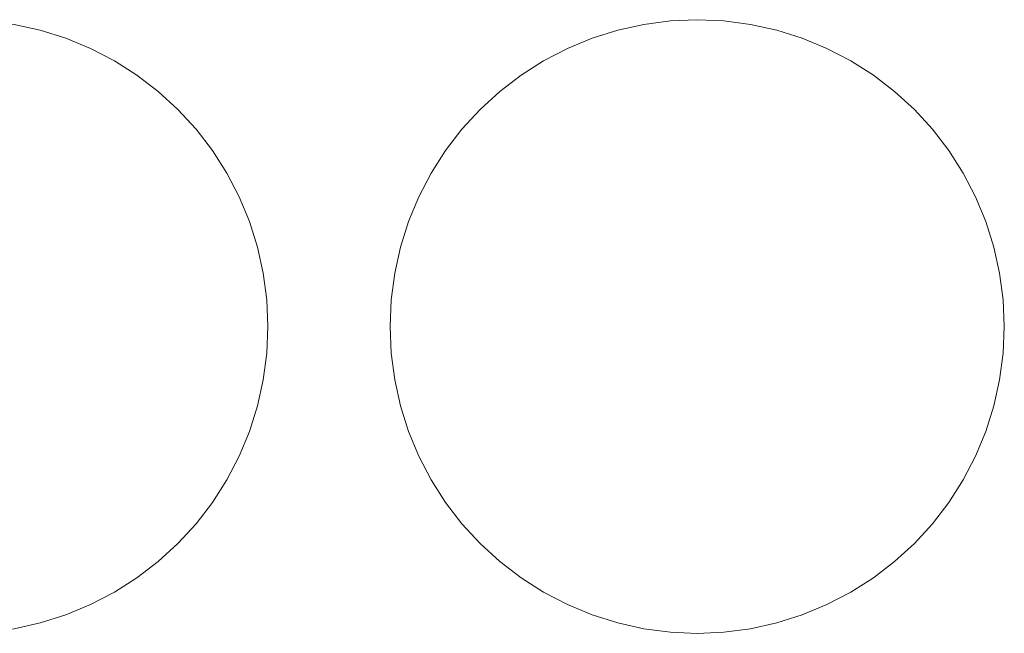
# Model space of a CAD drawing. Header units: millimetres. Extents: x -865 to 866, y -41 to 38.
# Tile 67 of 192: x -254 to -224, y -41 to -22. Entities that reach past the tile are written whole.
import ezdxf

# ---------------------------------------------------------------- set-up
doc = ezdxf.new("R2010")
doc.units = ezdxf.units.MM
doc.header["$LTSCALE"] = 5.08
doc.layers.add('Lighting-LED', color=7, linetype='Continuous', lineweight=5, true_color=0x000000)

# ---------------------------------------------------------------- blocks, each defined once
blk = doc.blocks.new('Group-2-1')
at = {"layer": 'Lighting-LED', "color": 18, "linetype": 'Continuous', "lineweight": 5}
for points, invisible_edges in [([(-25850.228, 11192.401, -183.913), (-25849.423, 11192.295, -183.913), (-25848.631, 11192.12, -183.913), (-25851.038, 11183.136, -183.913)], 12), ([(-25848.631, 11192.12, -180.738), (-25849.423, 11192.295, -180.738), (-25850.228, 11192.401, -180.738), (-25851.038, 11183.136, -180.738)], 12), ([(-25831.145, 11192.12, -183.913), (-25830.353, 11192.295, -183.913), (-25829.549, 11192.401, -183.913), (-25828.738, 11183.136, -183.913)], 12), ([(-25829.549, 11192.401, -180.738), (-25830.353, 11192.295, -180.738), (-25831.145, 11192.12, -180.738), (-25828.738, 11183.136, -180.738)], 12), ([(-25829.549, 11192.401, -180.738), (-25829.549, 11192.401, -183.913), (-25830.353, 11192.295, -183.913), (-25830.353, 11192.295, -180.738)], 5), ([(-25829.549, 11192.401, -183.913), (-25828.738, 11192.436, -183.913), (-25827.928, 11192.401, -183.913), (-25828.738, 11183.136, -183.913)], 12), ([(-25828.738, 11192.436, -180.738), (-25828.738, 11192.436, -183.913), (-25829.549, 11192.401, -183.913), (-25829.549, 11192.401, -180.738)], 5), ([(-25827.928, 11192.401, -180.738), (-25828.738, 11192.436, -180.738), (-25829.549, 11192.401, -180.738), (-25828.738, 11183.136, -180.738)], 12), ([(-25827.928, 11192.401, -180.738), (-25827.928, 11192.401, -183.913), (-25828.738, 11192.436, -183.913), (-25828.738, 11192.436, -180.738)], 5), ([(-25827.928, 11192.401, -183.913), (-25827.123, 11192.295, -183.913), (-25826.331, 11192.12, -183.913), (-25828.738, 11183.136, -183.913)], 12), ([(-25826.331, 11192.12, -180.738), (-25827.123, 11192.295, -180.738), (-25827.928, 11192.401, -180.738), (-25828.738, 11183.136, -180.738)], 12), ([(-25827.123, 11192.295, -180.738), (-25827.123, 11192.295, -183.913), (-25827.928, 11192.401, -183.913), (-25827.928, 11192.401, -180.738)], 5), ([(-25848.631, 11192.12, -183.913), (-25847.857, 11191.876, -183.913), (-25847.108, 11191.565, -183.913), (-25851.038, 11183.136, -183.913)], 12), ([(-25847.108, 11191.565, -180.738), (-25847.857, 11191.876, -180.738), (-25848.631, 11192.12, -180.738), (-25851.038, 11183.136, -180.738)], 12), ([(-25848.631, 11192.12, -180.738), (-25848.631, 11192.12, -183.913), (-25849.423, 11192.295, -183.913), (-25849.423, 11192.295, -180.738)], 5), ([(-25847.857, 11191.876, -180.738), (-25847.857, 11191.876, -183.913), (-25848.631, 11192.12, -183.913), (-25848.631, 11192.12, -180.738)], 5), ([(-25832.669, 11191.565, -183.913), (-25831.919, 11191.876, -183.913), (-25831.145, 11192.12, -183.913), (-25828.738, 11183.136, -183.913)], 12), ([(-25831.145, 11192.12, -180.738), (-25831.919, 11191.876, -180.738), (-25832.669, 11191.565, -180.738), (-25828.738, 11183.136, -180.738)], 12), ([(-25831.145, 11192.12, -180.738), (-25831.145, 11192.12, -183.913), (-25831.919, 11191.876, -183.913), (-25831.919, 11191.876, -180.738)], 5), ([(-25830.353, 11192.295, -180.738), (-25830.353, 11192.295, -183.913), (-25831.145, 11192.12, -183.913), (-25831.145, 11192.12, -180.738)], 5), ([(-25826.331, 11192.12, -183.913), (-25825.557, 11191.876, -183.913), (-25824.808, 11191.565, -183.913), (-25828.738, 11183.136, -183.913)], 12), ([(-25824.808, 11191.565, -180.738), (-25825.557, 11191.876, -180.738), (-25826.331, 11192.12, -180.738), (-25828.738, 11183.136, -180.738)], 12), ([(-25826.331, 11192.12, -180.738), (-25826.331, 11192.12, -183.913), (-25827.123, 11192.295, -183.913), (-25827.123, 11192.295, -180.738)], 5), ([(-25825.557, 11191.876, -180.738), (-25825.557, 11191.876, -183.913), (-25826.331, 11192.12, -183.913), (-25826.331, 11192.12, -180.738)], 5), ([(-25847.108, 11191.565, -180.738), (-25847.108, 11191.565, -183.913), (-25847.857, 11191.876, -183.913), (-25847.857, 11191.876, -180.738)], 5), ([(-25831.919, 11191.876, -180.738), (-25831.919, 11191.876, -183.913), (-25832.669, 11191.565, -183.913), (-25832.669, 11191.565, -180.738)], 5), ([(-25824.808, 11191.565, -180.738), (-25824.808, 11191.565, -183.913), (-25825.557, 11191.876, -183.913), (-25825.557, 11191.876, -180.738)], 5), ([(-25847.108, 11191.565, -183.913), (-25846.388, 11191.191, -183.913), (-25845.704, 11190.755, -183.913), (-25851.038, 11183.136, -183.913)], 12), ([(-25845.704, 11190.755, -180.738), (-25846.388, 11191.191, -180.738), (-25847.108, 11191.565, -180.738), (-25851.038, 11183.136, -180.738)], 12), ([(-25846.388, 11191.191, -180.738), (-25846.388, 11191.191, -183.913), (-25847.108, 11191.565, -183.913), (-25847.108, 11191.565, -180.738)], 5), ([(-25834.072, 11190.755, -183.913), (-25833.388, 11191.191, -183.913), (-25832.669, 11191.565, -183.913), (-25828.738, 11183.136, -183.913)], 12), ([(-25832.669, 11191.565, -180.738), (-25833.388, 11191.191, -180.738), (-25834.072, 11190.755, -180.738), (-25828.738, 11183.136, -180.738)], 12), ([(-25832.669, 11191.565, -180.738), (-25832.669, 11191.565, -183.913), (-25833.388, 11191.191, -183.913), (-25833.388, 11191.191, -180.738)], 5), ([(-25824.808, 11191.565, -183.913), (-25824.088, 11191.191, -183.913), (-25823.404, 11190.755, -183.913), (-25828.738, 11183.136, -183.913)], 12), ([(-25823.404, 11190.755, -180.738), (-25824.088, 11191.191, -180.738), (-25824.808, 11191.565, -180.738), (-25828.738, 11183.136, -180.738)], 12), ([(-25824.088, 11191.191, -180.738), (-25824.088, 11191.191, -183.913), (-25824.808, 11191.565, -183.913), (-25824.808, 11191.565, -180.738)], 5), ([(-25845.704, 11190.755, -180.738), (-25845.704, 11190.755, -183.913), (-25846.388, 11191.191, -183.913), (-25846.388, 11191.191, -180.738)], 5), ([(-25833.388, 11191.191, -180.738), (-25833.388, 11191.191, -183.913), (-25834.072, 11190.755, -183.913), (-25834.072, 11190.755, -180.738)], 5), ([(-25823.404, 11190.755, -180.738), (-25823.404, 11190.755, -183.913), (-25824.088, 11191.191, -183.913), (-25824.088, 11191.191, -180.738)], 5), ([(-25845.704, 11190.755, -183.913), (-25845.06, 11190.261, -183.913), (-25844.462, 11189.713, -183.913), (-25851.038, 11183.136, -183.913)], 12), ([(-25844.462, 11189.713, -180.738), (-25845.06, 11190.261, -180.738), (-25845.704, 11190.755, -180.738), (-25851.038, 11183.136, -180.738)], 12), ([(-25845.06, 11190.261, -180.738), (-25845.06, 11190.261, -183.913), (-25845.704, 11190.755, -183.913), (-25845.704, 11190.755, -180.738)], 5), ([(-25835.314, 11189.713, -183.913), (-25834.716, 11190.261, -183.913), (-25834.072, 11190.755, -183.913), (-25828.738, 11183.136, -183.913)], 12), ([(-25834.072, 11190.755, -180.738), (-25834.716, 11190.261, -180.738), (-25835.314, 11189.713, -180.738), (-25828.738, 11183.136, -180.738)], 12), ([(-25834.072, 11190.755, -180.738), (-25834.072, 11190.755, -183.913), (-25834.716, 11190.261, -183.913), (-25834.716, 11190.261, -180.738)], 5), ([(-25823.404, 11190.755, -183.913), (-25822.76, 11190.261, -183.913), (-25822.162, 11189.713, -183.913), (-25828.738, 11183.136, -183.913)], 12), ([(-25822.162, 11189.713, -180.738), (-25822.76, 11190.261, -180.738), (-25823.404, 11190.755, -180.738), (-25828.738, 11183.136, -180.738)], 12), ([(-25822.76, 11190.261, -180.738), (-25822.76, 11190.261, -183.913), (-25823.404, 11190.755, -183.913), (-25823.404, 11190.755, -180.738)], 5), ([(-25844.462, 11189.713, -180.738), (-25844.462, 11189.713, -183.913), (-25845.06, 11190.261, -183.913), (-25845.06, 11190.261, -180.738)], 5), ([(-25834.716, 11190.261, -180.738), (-25834.716, 11190.261, -183.913), (-25835.314, 11189.713, -183.913), (-25835.314, 11189.713, -180.738)], 5), ([(-25822.162, 11189.713, -180.738), (-25822.162, 11189.713, -183.913), (-25822.76, 11190.261, -183.913), (-25822.76, 11190.261, -180.738)], 5), ([(-25844.462, 11189.713, -183.913), (-25843.914, 11189.114, -183.913), (-25843.42, 11188.471, -183.913), (-25851.038, 11183.136, -183.913)], 12), ([(-25843.42, 11188.471, -180.738), (-25843.914, 11189.114, -180.738), (-25844.462, 11189.713, -180.738), (-25851.038, 11183.136, -180.738)], 12), ([(-25843.914, 11189.114, -180.738), (-25843.914, 11189.114, -183.913), (-25844.462, 11189.713, -183.913), (-25844.462, 11189.713, -180.738)], 5), ([(-25836.356, 11188.471, -183.913), (-25835.862, 11189.114, -183.913), (-25835.314, 11189.713, -183.913), (-25828.738, 11183.136, -183.913)], 12), ([(-25835.314, 11189.713, -180.738), (-25835.862, 11189.114, -180.738), (-25836.356, 11188.471, -180.738), (-25828.738, 11183.136, -180.738)], 12), ([(-25835.314, 11189.713, -180.738), (-25835.314, 11189.713, -183.913), (-25835.862, 11189.114, -183.913), (-25835.862, 11189.114, -180.738)], 5), ([(-25822.162, 11189.713, -183.913), (-25821.614, 11189.114, -183.913), (-25821.12, 11188.471, -183.913), (-25828.738, 11183.136, -183.913)], 12), ([(-25821.12, 11188.471, -180.738), (-25821.614, 11189.114, -180.738), (-25822.162, 11189.713, -180.738), (-25828.738, 11183.136, -180.738)], 12), ([(-25821.614, 11189.114, -180.738), (-25821.614, 11189.114, -183.913), (-25822.162, 11189.713, -183.913), (-25822.162, 11189.713, -180.738)], 5), ([(-25843.42, 11188.471, -180.738), (-25843.42, 11188.471, -183.913), (-25843.914, 11189.114, -183.913), (-25843.914, 11189.114, -180.738)], 5), ([(-25835.862, 11189.114, -180.738), (-25835.862, 11189.114, -183.913), (-25836.356, 11188.471, -183.913), (-25836.356, 11188.471, -180.738)], 5), ([(-25821.12, 11188.471, -180.738), (-25821.12, 11188.471, -183.913), (-25821.614, 11189.114, -183.913), (-25821.614, 11189.114, -180.738)], 5), ([(-25843.42, 11188.471, -183.913), (-25842.984, 11187.786, -183.913), (-25842.61, 11187.067, -183.913), (-25851.038, 11183.136, -183.913)], 12), ([(-25842.61, 11187.067, -180.738), (-25842.984, 11187.786, -180.738), (-25843.42, 11188.471, -180.738), (-25851.038, 11183.136, -180.738)], 12), ([(-25842.984, 11187.786, -180.738), (-25842.984, 11187.786, -183.913), (-25843.42, 11188.471, -183.913), (-25843.42, 11188.471, -180.738)], 5), ([(-25837.167, 11187.067, -183.913), (-25836.792, 11187.786, -183.913), (-25836.356, 11188.471, -183.913), (-25828.738, 11183.136, -183.913)], 12), ([(-25836.356, 11188.471, -180.738), (-25836.792, 11187.786, -180.738), (-25837.167, 11187.067, -180.738), (-25828.738, 11183.136, -180.738)], 12), ([(-25836.356, 11188.471, -180.738), (-25836.356, 11188.471, -183.913), (-25836.792, 11187.786, -183.913), (-25836.792, 11187.786, -180.738)], 5), ([(-25821.12, 11188.471, -183.913), (-25820.684, 11187.786, -183.913), (-25820.31, 11187.067, -183.913), (-25828.738, 11183.136, -183.913)], 12), ([(-25820.31, 11187.067, -180.738), (-25820.684, 11187.786, -180.738), (-25821.12, 11188.471, -180.738), (-25828.738, 11183.136, -180.738)], 12), ([(-25820.684, 11187.786, -180.738), (-25820.684, 11187.786, -183.913), (-25821.12, 11188.471, -183.913), (-25821.12, 11188.471, -180.738)], 5), ([(-25842.61, 11187.067, -180.738), (-25842.61, 11187.067, -183.913), (-25842.984, 11187.786, -183.913), (-25842.984, 11187.786, -180.738)], 5), ([(-25836.792, 11187.786, -180.738), (-25836.792, 11187.786, -183.913), (-25837.167, 11187.067, -183.913), (-25837.167, 11187.067, -180.738)], 5), ([(-25820.31, 11187.067, -180.738), (-25820.31, 11187.067, -183.913), (-25820.684, 11187.786, -183.913), (-25820.684, 11187.786, -180.738)], 5), ([(-25842.61, 11187.067, -183.913), (-25842.299, 11186.317, -183.913), (-25842.055, 11185.543, -183.913), (-25851.038, 11183.136, -183.913)], 12), ([(-25842.055, 11185.543, -180.738), (-25842.299, 11186.317, -180.738), (-25842.61, 11187.067, -180.738), (-25851.038, 11183.136, -180.738)], 12), ([(-25842.299, 11186.317, -180.738), (-25842.299, 11186.317, -183.913), (-25842.61, 11187.067, -183.913), (-25842.61, 11187.067, -180.738)], 5), ([(-25837.721, 11185.543, -183.913), (-25837.477, 11186.317, -183.913), (-25837.167, 11187.067, -183.913), (-25828.738, 11183.136, -183.913)], 12), ([(-25837.167, 11187.067, -180.738), (-25837.477, 11186.317, -180.738), (-25837.721, 11185.543, -180.738), (-25828.738, 11183.136, -180.738)], 12), ([(-25837.167, 11187.067, -180.738), (-25837.167, 11187.067, -183.913), (-25837.477, 11186.317, -183.913), (-25837.477, 11186.317, -180.738)], 5), ([(-25820.31, 11187.067, -183.913), (-25819.999, 11186.317, -183.913), (-25819.755, 11185.543, -183.913), (-25828.738, 11183.136, -183.913)], 12), ([(-25819.755, 11185.543, -180.738), (-25819.999, 11186.317, -180.738), (-25820.31, 11187.067, -180.738), (-25828.738, 11183.136, -180.738)], 12), ([(-25819.999, 11186.317, -180.738), (-25819.999, 11186.317, -183.913), (-25820.31, 11187.067, -183.913), (-25820.31, 11187.067, -180.738)], 5), ([(-25842.055, 11185.543, -180.738), (-25842.055, 11185.543, -183.913), (-25842.299, 11186.317, -183.913), (-25842.299, 11186.317, -180.738)], 5), ([(-25837.477, 11186.317, -180.738), (-25837.477, 11186.317, -183.913), (-25837.721, 11185.543, -183.913), (-25837.721, 11185.543, -180.738)], 5), ([(-25819.755, 11185.543, -180.738), (-25819.755, 11185.543, -183.913), (-25819.999, 11186.317, -183.913), (-25819.999, 11186.317, -180.738)], 5), ([(-25842.055, 11185.543, -183.913), (-25841.88, 11184.751, -183.913), (-25841.774, 11183.947, -183.913), (-25851.038, 11183.136, -183.913)], 12), ([(-25851.038, 11183.136, -180.738), (-25841.774, 11183.947, -180.738), (-25841.88, 11184.751, -180.738), (-25842.055, 11185.543, -180.738)], 9), ([(-25841.88, 11184.751, -180.738), (-25841.88, 11184.751, -183.913), (-25842.055, 11185.543, -183.913), (-25842.055, 11185.543, -180.738)], 5), ([(-25838.003, 11183.947, -183.913), (-25837.897, 11184.751, -183.913), (-25837.721, 11185.543, -183.913), (-25828.738, 11183.136, -183.913)], 12), ([(-25837.721, 11185.543, -180.738), (-25837.897, 11184.751, -180.738), (-25838.003, 11183.947, -180.738), (-25828.738, 11183.136, -180.738)], 12), ([(-25837.721, 11185.543, -180.738), (-25837.721, 11185.543, -183.913), (-25837.897, 11184.751, -183.913), (-25837.897, 11184.751, -180.738)], 5), ([(-25819.755, 11185.543, -183.913), (-25819.58, 11184.751, -183.913), (-25819.474, 11183.947, -183.913), (-25828.738, 11183.136, -183.913)], 12), ([(-25828.738, 11183.136, -180.738), (-25819.474, 11183.947, -180.738), (-25819.58, 11184.751, -180.738), (-25819.755, 11185.543, -180.738)], 9), ([(-25819.58, 11184.751, -180.738), (-25819.58, 11184.751, -183.913), (-25819.755, 11185.543, -183.913), (-25819.755, 11185.543, -180.738)], 5), ([(-25841.774, 11183.947, -180.738), (-25841.774, 11183.947, -183.913), (-25841.88, 11184.751, -183.913), (-25841.88, 11184.751, -180.738)], 5), ([(-25837.897, 11184.751, -180.738), (-25837.897, 11184.751, -183.913), (-25838.003, 11183.947, -183.913), (-25838.003, 11183.947, -180.738)], 5), ([(-25819.474, 11183.947, -180.738), (-25819.474, 11183.947, -183.913), (-25819.58, 11184.751, -183.913), (-25819.58, 11184.751, -180.738)], 5), ([(-25841.774, 11183.947, -183.913), (-25841.738, 11183.136, -183.913), (-25841.774, 11182.326, -183.913), (-25851.038, 11183.136, -183.913)], 12), ([(-25841.774, 11182.326, -180.738), (-25841.738, 11183.136, -180.738), (-25841.774, 11183.947, -180.738), (-25851.038, 11183.136, -180.738)], 12), ([(-25841.738, 11183.136, -180.738), (-25841.738, 11183.136, -183.913), (-25841.774, 11183.947, -183.913), (-25841.774, 11183.947, -180.738)], 5), ([(-25838.003, 11182.326, -183.913), (-25838.038, 11183.136, -183.913), (-25838.003, 11183.947, -183.913), (-25828.738, 11183.136, -183.913)], 12), ([(-25838.003, 11183.947, -180.738), (-25838.003, 11183.947, -183.913), (-25838.038, 11183.136, -183.913), (-25838.038, 11183.136, -180.738)], 5), ([(-25838.003, 11183.947, -180.738), (-25838.038, 11183.136, -180.738), (-25838.003, 11182.326, -180.738), (-25828.738, 11183.136, -180.738)], 12), ([(-25819.474, 11183.947, -183.913), (-25819.438, 11183.136, -183.913), (-25819.474, 11182.326, -183.913), (-25828.738, 11183.136, -183.913)], 12), ([(-25819.474, 11182.326, -180.738), (-25819.438, 11183.136, -180.738), (-25819.474, 11183.947, -180.738), (-25828.738, 11183.136, -180.738)], 12), ([(-25819.438, 11183.136, -180.738), (-25819.438, 11183.136, -183.913), (-25819.474, 11183.947, -183.913), (-25819.474, 11183.947, -180.738)], 5), ([(-25851.038, 11183.136, -183.913), (-25841.774, 11182.326, -183.913), (-25841.88, 11181.522, -183.913), (-25842.055, 11180.729, -183.913)], 9), ([(-25842.055, 11180.729, -183.913), (-25842.299, 11179.956, -183.913), (-25842.61, 11179.206, -183.913), (-25851.038, 11183.136, -183.913)], 12), ([(-25842.61, 11179.206, -183.913), (-25842.984, 11178.486, -183.913), (-25843.42, 11177.802, -183.913), (-25851.038, 11183.136, -183.913)], 12), ([(-25843.42, 11177.802, -183.913), (-25843.914, 11177.159, -183.913), (-25844.462, 11176.56, -183.913), (-25851.038, 11183.136, -183.913)], 12), ([(-25844.462, 11176.56, -183.913), (-25845.06, 11176.012, -183.913), (-25845.704, 11175.518, -183.913), (-25851.038, 11183.136, -183.913)], 12), ([(-25845.704, 11175.518, -183.913), (-25846.388, 11175.082, -183.913), (-25847.108, 11174.708, -183.913), (-25851.038, 11183.136, -183.913)], 12), ([(-25847.108, 11174.708, -183.913), (-25847.857, 11174.397, -183.913), (-25848.631, 11174.153, -183.913), (-25851.038, 11183.136, -183.913)], 12), ([(-25848.631, 11174.153, -183.913), (-25849.423, 11173.978, -183.913), (-25850.228, 11173.872, -183.913), (-25851.038, 11183.136, -183.913)], 12), ([(-25850.228, 11173.872, -180.738), (-25849.423, 11173.978, -180.738), (-25848.631, 11174.153, -180.738), (-25851.038, 11183.136, -180.738)], 12), ([(-25848.631, 11174.153, -180.738), (-25847.857, 11174.397, -180.738), (-25847.108, 11174.708, -180.738), (-25851.038, 11183.136, -180.738)], 12), ([(-25847.108, 11174.708, -180.738), (-25846.388, 11175.082, -180.738), (-25845.704, 11175.518, -180.738), (-25851.038, 11183.136, -180.738)], 12), ([(-25845.704, 11175.518, -180.738), (-25845.06, 11176.012, -180.738), (-25844.462, 11176.56, -180.738), (-25851.038, 11183.136, -180.738)], 12), ([(-25844.462, 11176.56, -180.738), (-25843.914, 11177.159, -180.738), (-25843.42, 11177.802, -180.738), (-25851.038, 11183.136, -180.738)], 12), ([(-25843.42, 11177.802, -180.738), (-25842.984, 11178.486, -180.738), (-25842.61, 11179.206, -180.738), (-25851.038, 11183.136, -180.738)], 12), ([(-25842.61, 11179.206, -180.738), (-25842.299, 11179.956, -180.738), (-25842.055, 11180.729, -180.738), (-25851.038, 11183.136, -180.738)], 12), ([(-25842.055, 11180.729, -180.738), (-25841.88, 11181.522, -180.738), (-25841.774, 11182.326, -180.738), (-25851.038, 11183.136, -180.738)], 12), ([(-25841.774, 11182.326, -180.738), (-25841.774, 11182.326, -183.913), (-25841.738, 11183.136, -183.913), (-25841.738, 11183.136, -180.738)], 5), ([(-25838.038, 11183.136, -180.738), (-25838.038, 11183.136, -183.913), (-25838.003, 11182.326, -183.913), (-25838.003, 11182.326, -180.738)], 5), ([(-25837.721, 11180.729, -183.913), (-25837.897, 11181.522, -183.913), (-25838.003, 11182.326, -183.913), (-25828.738, 11183.136, -183.913)], 12), ([(-25838.003, 11182.326, -180.738), (-25837.897, 11181.522, -180.738), (-25837.721, 11180.729, -180.738), (-25828.738, 11183.136, -180.738)], 12), ([(-25837.167, 11179.206, -183.913), (-25837.477, 11179.956, -183.913), (-25837.721, 11180.729, -183.913), (-25828.738, 11183.136, -183.913)], 12), ([(-25837.721, 11180.729, -180.738), (-25837.477, 11179.956, -180.738), (-25837.167, 11179.206, -180.738), (-25828.738, 11183.136, -180.738)], 12), ([(-25836.356, 11177.802, -183.913), (-25836.792, 11178.486, -183.913), (-25837.167, 11179.206, -183.913), (-25828.738, 11183.136, -183.913)], 12), ([(-25837.167, 11179.206, -180.738), (-25836.792, 11178.486, -180.738), (-25836.356, 11177.802, -180.738), (-25828.738, 11183.136, -180.738)], 12), ([(-25835.314, 11176.56, -183.913), (-25835.862, 11177.159, -183.913), (-25836.356, 11177.802, -183.913), (-25828.738, 11183.136, -183.913)], 12), ([(-25836.356, 11177.802, -180.738), (-25835.862, 11177.159, -180.738), (-25835.314, 11176.56, -180.738), (-25828.738, 11183.136, -180.738)], 12), ([(-25834.072, 11175.518, -183.913), (-25834.716, 11176.012, -183.913), (-25835.314, 11176.56, -183.913), (-25828.738, 11183.136, -183.913)], 12), ([(-25835.314, 11176.56, -180.738), (-25834.716, 11176.012, -180.738), (-25834.072, 11175.518, -180.738), (-25828.738, 11183.136, -180.738)], 12), ([(-25832.669, 11174.708, -183.913), (-25833.388, 11175.082, -183.913), (-25834.072, 11175.518, -183.913), (-25828.738, 11183.136, -183.913)], 12), ([(-25834.072, 11175.518, -180.738), (-25833.388, 11175.082, -180.738), (-25832.669, 11174.708, -180.738), (-25828.738, 11183.136, -180.738)], 12), ([(-25831.145, 11174.153, -183.913), (-25831.919, 11174.397, -183.913), (-25832.669, 11174.708, -183.913), (-25828.738, 11183.136, -183.913)], 12), ([(-25832.669, 11174.708, -180.738), (-25831.919, 11174.397, -180.738), (-25831.145, 11174.153, -180.738), (-25828.738, 11183.136, -180.738)], 12), ([(-25829.549, 11173.872, -183.913), (-25830.353, 11173.978, -183.913), (-25831.145, 11174.153, -183.913), (-25828.738, 11183.136, -183.913)], 12), ([(-25831.145, 11174.153, -180.738), (-25830.353, 11173.978, -180.738), (-25829.549, 11173.872, -180.738), (-25828.738, 11183.136, -180.738)], 12), ([(-25827.928, 11173.872, -183.913), (-25828.738, 11173.836, -183.913), (-25829.549, 11173.872, -183.913), (-25828.738, 11183.136, -183.913)], 12), ([(-25829.549, 11173.872, -180.738), (-25828.738, 11173.836, -180.738), (-25827.928, 11173.872, -180.738), (-25828.738, 11183.136, -180.738)], 12), ([(-25828.738, 11183.136, -183.913), (-25819.474, 11182.326, -183.913), (-25819.58, 11181.522, -183.913), (-25819.755, 11180.729, -183.913)], 9), ([(-25819.755, 11180.729, -183.913), (-25819.999, 11179.956, -183.913), (-25820.31, 11179.206, -183.913), (-25828.738, 11183.136, -183.913)], 12), ([(-25820.31, 11179.206, -183.913), (-25820.684, 11178.486, -183.913), (-25821.12, 11177.802, -183.913), (-25828.738, 11183.136, -183.913)], 12), ([(-25821.12, 11177.802, -183.913), (-25821.614, 11177.159, -183.913), (-25822.162, 11176.56, -183.913), (-25828.738, 11183.136, -183.913)], 12), ([(-25822.162, 11176.56, -183.913), (-25822.76, 11176.012, -183.913), (-25823.404, 11175.518, -183.913), (-25828.738, 11183.136, -183.913)], 12), ([(-25823.404, 11175.518, -183.913), (-25824.088, 11175.082, -183.913), (-25824.808, 11174.708, -183.913), (-25828.738, 11183.136, -183.913)], 12), ([(-25824.808, 11174.708, -183.913), (-25825.557, 11174.397, -183.913), (-25826.331, 11174.153, -183.913), (-25828.738, 11183.136, -183.913)], 12), ([(-25826.331, 11174.153, -183.913), (-25827.123, 11173.978, -183.913), (-25827.928, 11173.872, -183.913), (-25828.738, 11183.136, -183.913)], 12), ([(-25827.928, 11173.872, -180.738), (-25827.123, 11173.978, -180.738), (-25826.331, 11174.153, -180.738), (-25828.738, 11183.136, -180.738)], 12), ([(-25826.331, 11174.153, -180.738), (-25825.557, 11174.397, -180.738), (-25824.808, 11174.708, -180.738), (-25828.738, 11183.136, -180.738)], 12), ([(-25824.808, 11174.708, -180.738), (-25824.088, 11175.082, -180.738), (-25823.404, 11175.518, -180.738), (-25828.738, 11183.136, -180.738)], 12), ([(-25823.404, 11175.518, -180.738), (-25822.76, 11176.012, -180.738), (-25822.162, 11176.56, -180.738), (-25828.738, 11183.136, -180.738)], 12), ([(-25822.162, 11176.56, -180.738), (-25821.614, 11177.159, -180.738), (-25821.12, 11177.802, -180.738), (-25828.738, 11183.136, -180.738)], 12), ([(-25821.12, 11177.802, -180.738), (-25820.684, 11178.486, -180.738), (-25820.31, 11179.206, -180.738), (-25828.738, 11183.136, -180.738)], 12), ([(-25820.31, 11179.206, -180.738), (-25819.999, 11179.956, -180.738), (-25819.755, 11180.729, -180.738), (-25828.738, 11183.136, -180.738)], 12), ([(-25819.755, 11180.729, -180.738), (-25819.58, 11181.522, -180.738), (-25819.474, 11182.326, -180.738), (-25828.738, 11183.136, -180.738)], 12), ([(-25819.474, 11182.326, -180.738), (-25819.474, 11182.326, -183.913), (-25819.438, 11183.136, -183.913), (-25819.438, 11183.136, -180.738)], 5), ([(-25841.88, 11181.522, -180.738), (-25841.88, 11181.522, -183.913), (-25841.774, 11182.326, -183.913), (-25841.774, 11182.326, -180.738)], 5), ([(-25838.003, 11182.326, -180.738), (-25838.003, 11182.326, -183.913), (-25837.897, 11181.522, -183.913), (-25837.897, 11181.522, -180.738)], 5), ([(-25819.58, 11181.522, -180.738), (-25819.58, 11181.522, -183.913), (-25819.474, 11182.326, -183.913), (-25819.474, 11182.326, -180.738)], 5), ([(-25842.055, 11180.729, -180.738), (-25842.055, 11180.729, -183.913), (-25841.88, 11181.522, -183.913), (-25841.88, 11181.522, -180.738)], 5), ([(-25837.897, 11181.522, -180.738), (-25837.897, 11181.522, -183.913), (-25837.721, 11180.729, -183.913), (-25837.721, 11180.729, -180.738)], 5), ([(-25819.755, 11180.729, -180.738), (-25819.755, 11180.729, -183.913), (-25819.58, 11181.522, -183.913), (-25819.58, 11181.522, -180.738)], 5), ([(-25842.299, 11179.956, -180.738), (-25842.299, 11179.956, -183.913), (-25842.055, 11180.729, -183.913), (-25842.055, 11180.729, -180.738)], 5), ([(-25837.721, 11180.729, -180.738), (-25837.721, 11180.729, -183.913), (-25837.477, 11179.956, -183.913), (-25837.477, 11179.956, -180.738)], 5), ([(-25819.999, 11179.956, -180.738), (-25819.999, 11179.956, -183.913), (-25819.755, 11180.729, -183.913), (-25819.755, 11180.729, -180.738)], 5), ([(-25842.61, 11179.206, -180.738), (-25842.61, 11179.206, -183.913), (-25842.299, 11179.956, -183.913), (-25842.299, 11179.956, -180.738)], 5), ([(-25837.477, 11179.956, -180.738), (-25837.477, 11179.956, -183.913), (-25837.167, 11179.206, -183.913), (-25837.167, 11179.206, -180.738)], 5), ([(-25820.31, 11179.206, -180.738), (-25820.31, 11179.206, -183.913), (-25819.999, 11179.956, -183.913), (-25819.999, 11179.956, -180.738)], 5), ([(-25842.984, 11178.486, -180.738), (-25842.984, 11178.486, -183.913), (-25842.61, 11179.206, -183.913), (-25842.61, 11179.206, -180.738)], 5), ([(-25837.167, 11179.206, -180.738), (-25837.167, 11179.206, -183.913), (-25836.792, 11178.486, -183.913), (-25836.792, 11178.486, -180.738)], 5), ([(-25820.684, 11178.486, -180.738), (-25820.684, 11178.486, -183.913), (-25820.31, 11179.206, -183.913), (-25820.31, 11179.206, -180.738)], 5), ([(-25843.42, 11177.802, -180.738), (-25843.42, 11177.802, -183.913), (-25842.984, 11178.486, -183.913), (-25842.984, 11178.486, -180.738)], 5), ([(-25836.792, 11178.486, -180.738), (-25836.792, 11178.486, -183.913), (-25836.356, 11177.802, -183.913), (-25836.356, 11177.802, -180.738)], 5), ([(-25821.12, 11177.802, -180.738), (-25821.12, 11177.802, -183.913), (-25820.684, 11178.486, -183.913), (-25820.684, 11178.486, -180.738)], 5), ([(-25843.914, 11177.159, -180.738), (-25843.914, 11177.159, -183.913), (-25843.42, 11177.802, -183.913), (-25843.42, 11177.802, -180.738)], 5), ([(-25836.356, 11177.802, -180.738), (-25836.356, 11177.802, -183.913), (-25835.862, 11177.159, -183.913), (-25835.862, 11177.159, -180.738)], 5), ([(-25821.614, 11177.159, -180.738), (-25821.614, 11177.159, -183.913), (-25821.12, 11177.802, -183.913), (-25821.12, 11177.802, -180.738)], 5), ([(-25844.462, 11176.56, -180.738), (-25844.462, 11176.56, -183.913), (-25843.914, 11177.159, -183.913), (-25843.914, 11177.159, -180.738)], 5), ([(-25835.862, 11177.159, -180.738), (-25835.862, 11177.159, -183.913), (-25835.314, 11176.56, -183.913), (-25835.314, 11176.56, -180.738)], 5), ([(-25822.162, 11176.56, -180.738), (-25822.162, 11176.56, -183.913), (-25821.614, 11177.159, -183.913), (-25821.614, 11177.159, -180.738)], 5), ([(-25845.06, 11176.012, -180.738), (-25845.06, 11176.012, -183.913), (-25844.462, 11176.56, -183.913), (-25844.462, 11176.56, -180.738)], 5), ([(-25835.314, 11176.56, -180.738), (-25835.314, 11176.56, -183.913), (-25834.716, 11176.012, -183.913), (-25834.716, 11176.012, -180.738)], 5), ([(-25822.76, 11176.012, -180.738), (-25822.76, 11176.012, -183.913), (-25822.162, 11176.56, -183.913), (-25822.162, 11176.56, -180.738)], 5), ([(-25845.704, 11175.518, -180.738), (-25845.704, 11175.518, -183.913), (-25845.06, 11176.012, -183.913), (-25845.06, 11176.012, -180.738)], 5), ([(-25834.716, 11176.012, -180.738), (-25834.716, 11176.012, -183.913), (-25834.072, 11175.518, -183.913), (-25834.072, 11175.518, -180.738)], 5), ([(-25823.404, 11175.518, -180.738), (-25823.404, 11175.518, -183.913), (-25822.76, 11176.012, -183.913), (-25822.76, 11176.012, -180.738)], 5), ([(-25846.388, 11175.082, -180.738), (-25846.388, 11175.082, -183.913), (-25845.704, 11175.518, -183.913), (-25845.704, 11175.518, -180.738)], 5), ([(-25834.072, 11175.518, -180.738), (-25834.072, 11175.518, -183.913), (-25833.388, 11175.082, -183.913), (-25833.388, 11175.082, -180.738)], 5), ([(-25824.088, 11175.082, -180.738), (-25824.088, 11175.082, -183.913), (-25823.404, 11175.518, -183.913), (-25823.404, 11175.518, -180.738)], 5), ([(-25847.108, 11174.708, -180.738), (-25847.108, 11174.708, -183.913), (-25846.388, 11175.082, -183.913), (-25846.388, 11175.082, -180.738)], 5), ([(-25833.388, 11175.082, -180.738), (-25833.388, 11175.082, -183.913), (-25832.669, 11174.708, -183.913), (-25832.669, 11174.708, -180.738)], 5), ([(-25824.808, 11174.708, -180.738), (-25824.808, 11174.708, -183.913), (-25824.088, 11175.082, -183.913), (-25824.088, 11175.082, -180.738)], 5), ([(-25847.857, 11174.397, -180.738), (-25847.857, 11174.397, -183.913), (-25847.108, 11174.708, -183.913), (-25847.108, 11174.708, -180.738)], 5), ([(-25832.669, 11174.708, -180.738), (-25832.669, 11174.708, -183.913), (-25831.919, 11174.397, -183.913), (-25831.919, 11174.397, -180.738)], 5), ([(-25825.557, 11174.397, -180.738), (-25825.557, 11174.397, -183.913), (-25824.808, 11174.708, -183.913), (-25824.808, 11174.708, -180.738)], 5), ([(-25849.423, 11173.978, -180.738), (-25849.423, 11173.978, -183.913), (-25848.631, 11174.153, -183.913), (-25848.631, 11174.153, -180.738)], 5), ([(-25848.631, 11174.153, -180.738), (-25848.631, 11174.153, -183.913), (-25847.857, 11174.397, -183.913), (-25847.857, 11174.397, -180.738)], 5), ([(-25831.919, 11174.397, -180.738), (-25831.919, 11174.397, -183.913), (-25831.145, 11174.153, -183.913), (-25831.145, 11174.153, -180.738)], 5), ([(-25831.145, 11174.153, -180.738), (-25831.145, 11174.153, -183.913), (-25830.353, 11173.978, -183.913), (-25830.353, 11173.978, -180.738)], 5), ([(-25827.123, 11173.978, -180.738), (-25827.123, 11173.978, -183.913), (-25826.331, 11174.153, -183.913), (-25826.331, 11174.153, -180.738)], 5), ([(-25826.331, 11174.153, -180.738), (-25826.331, 11174.153, -183.913), (-25825.557, 11174.397, -183.913), (-25825.557, 11174.397, -180.738)], 5), ([(-25830.353, 11173.978, -180.738), (-25830.353, 11173.978, -183.913), (-25829.549, 11173.872, -183.913), (-25829.549, 11173.872, -180.738)], 5), ([(-25829.549, 11173.872, -180.738), (-25829.549, 11173.872, -183.913), (-25828.738, 11173.836, -183.913), (-25828.738, 11173.836, -180.738)], 5), ([(-25828.738, 11173.836, -180.738), (-25828.738, 11173.836, -183.913), (-25827.928, 11173.872, -183.913), (-25827.928, 11173.872, -180.738)], 5), ([(-25827.928, 11173.872, -180.738), (-25827.928, 11173.872, -183.913), (-25827.123, 11173.978, -183.913), (-25827.123, 11173.978, -180.738)], 5)]:
    blk.add_3dface(points, dxfattribs=dict(at, invisible_edges=invisible_edges))
at = {"layer": 'Lighting-LED', "color": 0, "flags": 1}
for tag in ['Yoke', 'Weight', 'Weight', 'Wattage', '3D_Symbol_Name', 'Candlepower', 'Body', 'Model_Name', 'Beam_Angle', 'Field_Angle', 'Remarks', 'Beam_Angle_2', 'Field_Angle_2', 'Num_Channels', 'Frame_Size', 'Device_Type', 'FixtureID', 'Frame_Size', 'Base', 'Lens', 'Inst_Type', 'Lamp']:
    blk.add_attdef(tag, (-10856.953, 14479.05), '', height=0.18, dxfattribs=at)

msp = doc.modelspace()

# ---------------------------------------------------------------- block references
at = {"layer": 'Lighting-LED', "color": 7}
msp.add_blockref('Group-2-1', (25595.113, -11214.53), dxfattribs=at)

doc.saveas('drawing.dxf')
